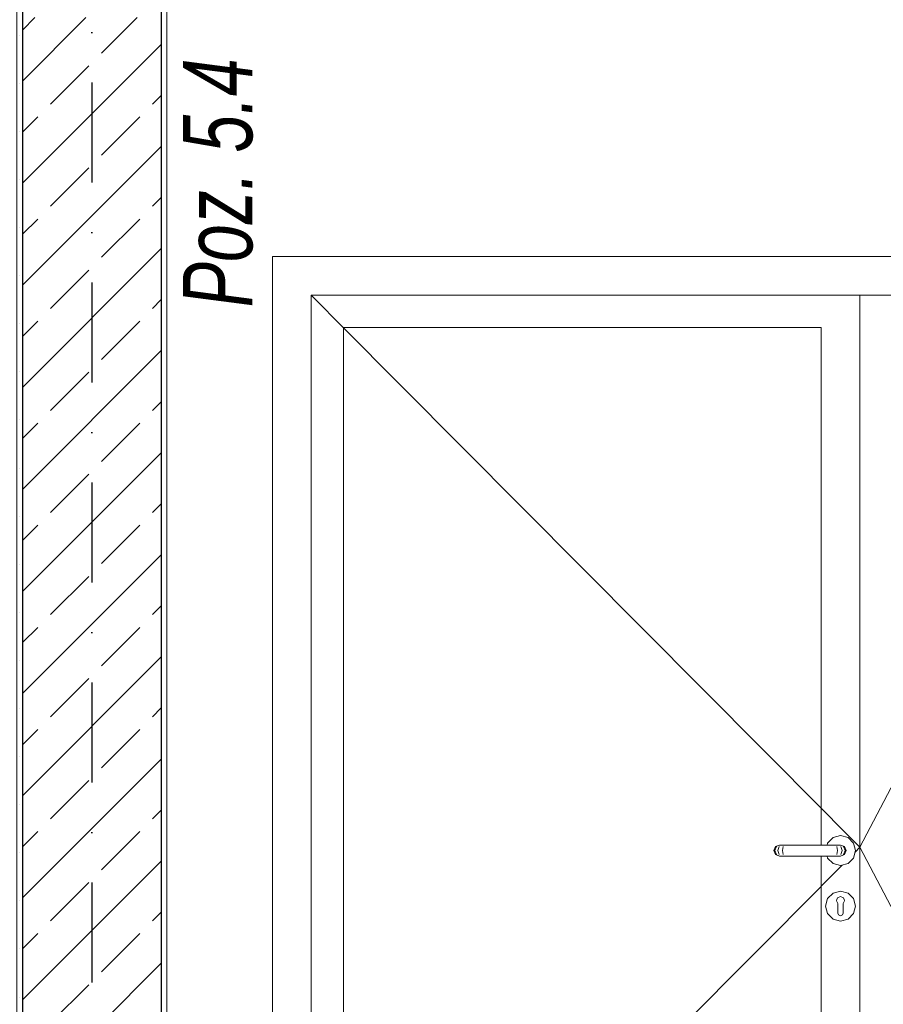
# Model space of a CAD drawing. Header units: millimetres. Extents: x 58537 to 97688, y -8921 to 14216.
# Tile 36 of 145: x 71875 to 73430, y 723 to 2496. Entities that reach past the tile are written whole.
import ezdxf
from ezdxf.enums import TextEntityAlignment as Align

# ---------------------------------------------------------------- set-up
doc = ezdxf.new("R2010")
doc.units = ezdxf.units.MM
doc.header["$MEASUREMENT"] = 0
doc.linetypes.add('Kropki i Kreski', pattern=[360, 180, -90, 0, -90])
doc.linetypes.add('Wipeout_Contour', pattern=[1000, 0, -1000])
for name, color, linetype, lineweight, true_color in [('Nowe_A-Konstrukcja Opis_Nr_pióra__58', 7, 'Continuous', 13, 0xdf0000), ('Nowe_A-Osi_Nr_pióra__25', 7, 'Continuous', 25, 0x40a5ff), ('Nowe_A-Wymiary-Zewnętrzne_Nr_pióra__45', 7, 'Continuous', 15, 0x40a5ff), ('Nowe_A-Wymiary-Zewnętrzne_Nr_pióra__85', 7, 'Continuous', 13, 0x80c2ff)]:
    doc.layers.add(name, color=color, linetype=linetype, lineweight=lineweight, true_color=true_color)
for name, color, linetype in [('Nowe_A-Osi', 7, 'Continuous'), ('Nowe_A-Wymiary-Zewnętrzne', 7, 'Continuous'), ('Nowe_A-Ściany-Wewnętrzne', 7, 'Continuous'), ('Nowe_Drzwi Archicad', 7, 'Continuous')]:
    doc.layers.add(name, color=color, linetype=linetype)
for name, color, linetype, lineweight in [('Nowe_A-Osi_Nr_pióra__6', 5, 'Continuous', 13), ('Nowe_A-Wymiary-Zewnętrzne_Nr_pióra__46', 5, 'Continuous', 15), ('Nowe_A-Ściany-Wewnętrzne_Nr_pióra__27', 7, 'Continuous', 25), ('Nowe_A-Ściany-Wewnętrzne_Nr_pióra__47', 7, 'Continuous', 15), ('Nowe_Drzwi Archicad_Nr_pióra__3', 7, 'Continuous', 13), ('Nowe_Drzwi Archicad_Nr_pióra__87', 7, 'Continuous', 13)]:
    doc.layers.add(name, color=color, linetype=linetype, lineweight=lineweight)
doc.styles.add('STYL_AUTOMATYCZNY_1', font='arial.ttf')
doc.styles.add('STYL_AUTOMATYCZNY_2', font='arial.ttf')
doc.styles.add('STYL_AUTOMATYCZNY_4', font='arial.ttf', dxfattribs={"width": 0.7})
doc.dimstyles.new('STYL_AUTOMATYCZNY__1', dxfattribs={"dimtxt": 125, "dimasz": 47.5, "dimexe": 0.18, "dimexo": 20, "dimgap": 0, "dimtad": 1, "dimdec": 1, "dimlfac": 0.1, "dimzin": 0, "dimdsep": 46, "dimtxsty": 'STYL_AUTOMATYCZNY_2', "dimblk": 'ARROWHEAD_11', "dimblk1": 'ARROWHEAD_11', "dimblk2": 'ARROWHEAD_11', "dimcen": 0.09, "dimclrd": 256, "dimclre": 256, "dimclrt": 5, "dimadec": 1, "dimazin": 0, "dimtfac": 1, "dimtdec": 4, "dimtmove": 0, "dimatfit": 3, "dimfxl": 0, "dimtolj": 1, "dimtzin": 0, "dimarcsym": 0})
pattern_1 = [(0, (0, 0), (0, 86.60254), [0, -50]), (0, (25, 43.3), (0, 86.60254), [0, -50])]

# ---------------------------------------------------------------- blocks, each defined once
blk = doc.blocks.new('ElemPrzekroju_40')
at = {"color": 254, "linetype": 'Wipeout_Contour', "lineweight": 0, "ltscale": 587267.697328}
blk.add_wipeout([(75120.1, 2540), (72140.1, 2540), (72140.1, 100), (72330.1, 100), (72330.1, 2070), (73970.1, 2070), (73970.1, 100), (75120.1, 100)], dxfattribs=at).dxf.layer = 'Nowe_A-Ściany-Wewnętrzne'
blk = doc.blocks.new('ElemPrzekroju_41')
at = {"color": 254, "linetype": 'Wipeout_Contour', "lineweight": 0, "ltscale": 434216.544728}
blk.add_wipeout([(72400.1, 2000), (72330.1, 2000), (72330.1, 100), (72350.2, 100), (72350.2, 0), (72400.1, 0)], dxfattribs=at).dxf.layer = 'Nowe_Drzwi Archicad'
at = {"color": 254, "linetype": 'Wipeout_Contour', "lineweight": 0, "ltscale": 1320480.947125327}
blk.add_wipeout([(73353.1, 990), (73328.8, 990), (73329.7, 986.5), (73339.6, 976.6), (73353.1, 973), (73366.6, 976.6), (73376.5, 986.5), (73380.1, 1000), (73376.5, 1013.5), (73366.6, 1023.4), (73353.1, 1027), (73339.6, 1023.4), (73329.7, 1013.5), (73328.8, 1010), (73353.1, 1010), (73360.1, 1007.1), (73363.1, 1000), (73360.1, 992.9)], dxfattribs=at).dxf.layer = 'Nowe_Drzwi Archicad'
at = {"color": 254, "linetype": 'Wipeout_Contour', "lineweight": 0, "ltscale": 440090.122347}
blk.add_wipeout([(73345.6, 909.7), (73346.4, 911.6), (73339.6, 923.3), (73329.8, 913.4), (73348.1, 902.9), (73348.1, 904.4)], dxfattribs=at).dxf.layer = 'Nowe_Drzwi Archicad'
at = {"layer": 'Nowe_Drzwi Archicad_Nr_pióra__3', "color": 7, "linetype": 'Continuous', "lineweight": 13}
for p, q in [((73339.6, 1023.4), (73353.1, 1027)), ((73353.1, 1027), (73366.6, 1023.4)), ((73353.1, 973), (73339.6, 976.6)), ((73366.6, 976.6), (73353.1, 973))]:
    blk.add_line(p, q, dxfattribs=at)
at = {"color": 254, "linetype": 'Wipeout_Contour', "lineweight": 0, "ltscale": 439068.334958}
blk.add_wipeout([(72330.1, 2000), (72400.1, 2000), (73900.1, 2000), (73970.1, 2000), (73970.1, 2070), (72330.1, 2070)], dxfattribs=at).dxf.layer = 'Nowe_Drzwi Archicad'
at = {"color": 254, "linetype": 'Wipeout_Contour', "lineweight": 0, "ltscale": 289768.417082}
blk.add_wipeout([(72458.1, 1942), (72400.1, 1942), (72400.1, 70), (72458.1, 70)], dxfattribs=at).dxf.layer = 'Nowe_Drzwi Archicad'
at = {"color": 254, "linetype": 'Wipeout_Contour', "lineweight": 0, "ltscale": 293470.264537}
blk.add_wipeout([(73363.1, 1000), (73361.4, 1000), (73358.6, 992.9), (73360.1, 992.9)], dxfattribs=at).dxf.layer = 'Nowe_Drzwi Archicad'
at = {"color": 254, "linetype": 'Wipeout_Contour', "lineweight": 0, "ltscale": 293374.209485}
blk.add_wipeout([(73348.1, 900), (73348.1, 902.9), (73329.8, 913.4), (73326.2, 900)], dxfattribs=at).dxf.layer = 'Nowe_Drzwi Archicad'
at = {"layer": 'Nowe_Drzwi Archicad_Nr_pióra__87', "color": 7, "linetype": 'Continuous', "lineweight": 13}
for p, q in [((72330.1, 100), (72330.1, 2070)), ((72330.1, 2070), (73970.1, 2070))]:
    blk.add_line(p, q, dxfattribs=at)
at = {"color": 254, "linetype": 'Wipeout_Contour', "lineweight": 0, "ltscale": 437510.750795}
blk.add_wipeout([(72400.1, 2000), (72400.1, 1942), (72458.1, 1942), (73318.1, 1942), (73388.1, 1942), (73388.1, 2000)], dxfattribs=at).dxf.layer = 'Nowe_Drzwi Archicad'
at = {"color": 254, "linetype": 'Wipeout_Contour', "lineweight": 0, "ltscale": 293451.518092}
blk.add_wipeout([(73353.1, 1010), (73351.9, 1010), (73358.6, 1007.1), (73360.1, 1007.1)], dxfattribs=at).dxf.layer = 'Nowe_Drzwi Archicad'
at = {"color": 254, "linetype": 'Wipeout_Contour', "lineweight": 0, "ltscale": 293450.587309}
blk.add_wipeout([(73360.1, 992.9), (73358.6, 992.9), (73351.9, 990), (73353.1, 990)], dxfattribs=at).dxf.layer = 'Nowe_Drzwi Archicad'
at = {"color": 254, "linetype": 'Wipeout_Contour', "lineweight": 0, "ltscale": 293361.659997}
blk.add_wipeout([(73329.7, 913.5), (73329.8, 913.4), (73339.6, 923.3), (73339.6, 923.4)], dxfattribs=at).dxf.layer = 'Nowe_Drzwi Archicad'
at = {"color": 254, "linetype": 'Wipeout_Contour', "lineweight": 0, "ltscale": 440122.311534}
blk.add_wipeout([(73339.6, 876.7), (73353.1, 873.1), (73353.1, 882.5), (73349.5, 884), (73348.1, 887.5), (73348.1, 891.3)], dxfattribs=at).dxf.layer = 'Nowe_Drzwi Archicad'
at = {"layer": 'Nowe_Drzwi Archicad_Nr_pióra__3', "color": 7, "linetype": 'Continuous', "lineweight": 13}
blk.add_line((72400.1, 2000), (72400.1, 0), dxfattribs=at)
at = {"color": 254, "linetype": 'Wipeout_Contour', "lineweight": 0, "ltscale": 293470.650059}
blk.add_wipeout([(73360.1, 1007.1), (73358.6, 1007.1), (73361.4, 1000), (73363.1, 1000)], dxfattribs=at).dxf.layer = 'Nowe_Drzwi Archicad'
at = {"color": 254, "linetype": 'Wipeout_Contour', "lineweight": 0, "ltscale": 366767.992634}
blk.add_wipeout([(73347.7, 915.1), (73353.1, 917.4), (73353.1, 926.9), (73339.6, 923.3), (73346.4, 911.6)], dxfattribs=at).dxf.layer = 'Nowe_Drzwi Archicad'
at = {"color": 254, "linetype": 'Wipeout_Contour', "lineweight": 0, "ltscale": 293386.50816}
blk.add_wipeout([(73348.1, 891.3), (73348.1, 897.1), (73329.8, 886.5), (73339.6, 876.7)], dxfattribs=at).dxf.layer = 'Nowe_Drzwi Archicad'
at = {"color": 254, "linetype": 'Wipeout_Contour', "lineweight": 0, "ltscale": 293456.763024}
blk.add_wipeout([(73355.9, 1000), (73353.8, 992.9), (73358.6, 992.9), (73361.4, 1000)], dxfattribs=at).dxf.layer = 'Nowe_Drzwi Archicad'
at = {"color": 254, "linetype": 'Wipeout_Contour', "lineweight": 0, "ltscale": 293408.673188}
blk.add_wipeout([(73339.6, 923.4), (73339.6, 923.3), (73353.1, 926.9), (73353.1, 927)], dxfattribs=at).dxf.layer = 'Nowe_Drzwi Archicad'
at = {"color": 254, "linetype": 'Wipeout_Contour', "lineweight": 0, "ltscale": 293373.827795}
blk.add_wipeout([(73348.1, 897.1), (73348.1, 900), (73326.2, 900), (73329.8, 886.5)], dxfattribs=at).dxf.layer = 'Nowe_Drzwi Archicad'
at = {"color": 254, "linetype": 'Wipeout_Contour', "lineweight": 0, "ltscale": 293440.8669}
blk.add_wipeout([(73351.9, 1010), (73348.7, 1010), (73353.8, 1007.1), (73358.6, 1007.1)], dxfattribs=at).dxf.layer = 'Nowe_Drzwi Archicad'
at = {"color": 254, "linetype": 'Wipeout_Contour', "lineweight": 0, "ltscale": 293439.936084}
blk.add_wipeout([(73353.8, 992.9), (73348.7, 990), (73351.9, 990), (73358.6, 992.9)], dxfattribs=at).dxf.layer = 'Nowe_Drzwi Archicad'
at = {"color": 254, "linetype": 'Wipeout_Contour', "lineweight": 0, "ltscale": 366820.280814}
blk.add_wipeout([(73358.4, 915.1), (73359.8, 911.6), (73366.5, 923.3), (73353.1, 926.9), (73353.1, 917.4)], dxfattribs=at).dxf.layer = 'Nowe_Drzwi Archicad'
at = {"color": 254, "linetype": 'Wipeout_Contour', "lineweight": 0, "ltscale": 293334.131885}
blk.add_wipeout([(73326.1, 900), (73326.2, 900), (73329.8, 913.4), (73329.7, 913.5)], dxfattribs=at).dxf.layer = 'Nowe_Drzwi Archicad'
at = {"color": 254, "linetype": 'Wipeout_Contour', "lineweight": 0, "ltscale": 440178.265834}
blk.add_wipeout([(73353.1, 873.1), (73366.5, 876.7), (73358.1, 891.3), (73358.1, 887.5), (73356.6, 884), (73353.1, 882.5)], dxfattribs=at).dxf.layer = 'Nowe_Drzwi Archicad'
at = {"layer": 'Nowe_Drzwi Archicad_Nr_pióra__3', "color": 7, "linetype": 'Continuous', "lineweight": 13}
blk.add_line((73376.5, 986.5), (73366.6, 976.6), dxfattribs=at)
at = {"color": 254, "linetype": 'Wipeout_Contour', "lineweight": 0, "ltscale": 293457.148562}
blk.add_wipeout([(73353.8, 1007.1), (73355.9, 1000), (73361.4, 1000), (73358.6, 1007.1)], dxfattribs=at).dxf.layer = 'Nowe_Drzwi Archicad'
at = {"color": 254, "linetype": 'Wipeout_Contour', "lineweight": 0, "ltscale": 293462.576325}
blk.add_wipeout([(73353.1, 927), (73353.1, 926.9), (73366.5, 923.3), (73366.6, 923.4)], dxfattribs=at).dxf.layer = 'Nowe_Drzwi Archicad'
at = {"color": 254, "linetype": 'Wipeout_Contour', "lineweight": 0, "ltscale": 293406.205165}
blk.add_wipeout([(73353.1, 873), (73353.1, 873.1), (73339.6, 876.7), (73339.6, 876.6)], dxfattribs=at).dxf.layer = 'Nowe_Drzwi Archicad'
at = {"layer": 'Nowe_Drzwi Archicad_Nr_pióra__3', "color": 7, "linetype": 'Continuous', "lineweight": 13}
blk.add_line((73366.6, 1023.4), (73376.5, 1013.5), dxfattribs=at)
at = {"color": 254, "linetype": 'Wipeout_Contour', "lineweight": 0, "ltscale": 293431.128222}
blk.add_wipeout([(73355.9, 1000), (73347.7, 1000), (73346.6, 992.9), (73353.8, 992.9)], dxfattribs=at).dxf.layer = 'Nowe_Drzwi Archicad'
at = {"color": 254, "linetype": 'Wipeout_Contour', "lineweight": 0, "ltscale": 440214.599514}
blk.add_wipeout([(73360.5, 909.7), (73358.1, 904.4), (73358.1, 902.9), (73376.4, 913.4), (73366.5, 923.3), (73359.8, 911.6)], dxfattribs=at).dxf.layer = 'Nowe_Drzwi Archicad'
at = {"color": 254, "linetype": 'Wipeout_Contour', "lineweight": 0, "ltscale": 293359.853037}
blk.add_wipeout([(73339.6, 876.6), (73339.6, 876.7), (73329.8, 886.5), (73329.7, 886.5)], dxfattribs=at).dxf.layer = 'Nowe_Drzwi Archicad'
at = {"color": 254, "linetype": 'Wipeout_Contour', "lineweight": 0, "ltscale": 293420.808173}
blk.add_wipeout([(73343.8, 1010), (73346.6, 1007.1), (73353.8, 1007.1), (73348.7, 1010)], dxfattribs=at).dxf.layer = 'Nowe_Drzwi Archicad'
at = {"color": 254, "linetype": 'Wipeout_Contour', "lineweight": 0, "ltscale": 293419.877296}
blk.add_wipeout([(73343.8, 990), (73348.7, 990), (73353.8, 992.9), (73346.6, 992.9)], dxfattribs=at).dxf.layer = 'Nowe_Drzwi Archicad'
at = {"color": 254, "linetype": 'Wipeout_Contour', "lineweight": 0, "ltscale": 293508.913397}
blk.add_wipeout([(73366.6, 923.4), (73366.5, 923.3), (73376.4, 913.4), (73376.5, 913.5)], dxfattribs=at).dxf.layer = 'Nowe_Drzwi Archicad'
at = {"color": 254, "linetype": 'Wipeout_Contour', "lineweight": 0, "ltscale": 293333.470493}
blk.add_wipeout([(73329.7, 886.5), (73329.8, 886.5), (73326.2, 900), (73326.1, 900)], dxfattribs=at).dxf.layer = 'Nowe_Drzwi Archicad'
at = {"color": 254, "linetype": 'Wipeout_Contour', "lineweight": 0, "ltscale": 293481.069742}
blk.add_wipeout([(73358.1, 897.1), (73358.1, 891.3), (73366.5, 876.7), (73376.4, 886.5)], dxfattribs=at).dxf.layer = 'Nowe_Drzwi Archicad'
at = {"color": 254, "linetype": 'Wipeout_Contour', "lineweight": 0, "ltscale": 293431.513792}
blk.add_wipeout([(73353.8, 1007.1), (73346.6, 1007.1), (73347.7, 1000), (73355.9, 1000)], dxfattribs=at).dxf.layer = 'Nowe_Drzwi Archicad'
at = {"color": 254, "linetype": 'Wipeout_Contour', "lineweight": 0, "ltscale": 293494.921584}
blk.add_wipeout([(73358.1, 902.9), (73358.1, 900), (73380, 900), (73376.4, 913.4)], dxfattribs=at).dxf.layer = 'Nowe_Drzwi Archicad'
at = {"color": 254, "linetype": 'Wipeout_Contour', "lineweight": 0, "ltscale": 293460.108723}
blk.add_wipeout([(73366.6, 876.6), (73366.5, 876.7), (73353.1, 873.1), (73353.1, 873)], dxfattribs=at).dxf.layer = 'Nowe_Drzwi Archicad'
at = {"layer": 'Nowe_Drzwi Archicad_Nr_pióra__3', "color": 7, "linetype": 'Continuous', "lineweight": 13}
for p, q in [((73358.6, 1007.1), (73361.4, 1000)), ((73361.4, 1000), (73358.6, 992.9)), ((73360.1, 1007.1), (73363.1, 1000)), ((73363.1, 1000), (73360.1, 992.9))]:
    blk.add_line(p, q, dxfattribs=at)
at = {"color": 254, "linetype": 'Wipeout_Contour', "lineweight": 0, "ltscale": 293399.283275}
blk.add_wipeout([(73347.7, 1000), (73339.1, 1000), (73338.8, 992.9), (73346.6, 992.9)], dxfattribs=at).dxf.layer = 'Nowe_Drzwi Archicad'
at = {"color": 254, "linetype": 'Wipeout_Contour', "lineweight": 0, "ltscale": 293494.540106}
blk.add_wipeout([(73358.1, 900), (73358.1, 897.1), (73376.4, 886.5), (73380, 900)], dxfattribs=at).dxf.layer = 'Nowe_Drzwi Archicad'
at = {"color": 254, "linetype": 'Wipeout_Contour', "lineweight": 0, "ltscale": 293395.203814}
blk.add_wipeout([(73338.1, 1010), (73338.8, 1007.1), (73346.6, 1007.1), (73343.8, 1010)], dxfattribs=at).dxf.layer = 'Nowe_Drzwi Archicad'
at = {"color": 254, "linetype": 'Wipeout_Contour', "lineweight": 0, "ltscale": 293394.272858}
blk.add_wipeout([(73338.8, 992.9), (73338.1, 990), (73343.8, 990), (73346.6, 992.9)], dxfattribs=at).dxf.layer = 'Nowe_Drzwi Archicad'
at = {"color": 254, "linetype": 'Wipeout_Contour', "lineweight": 0, "ltscale": 293535.281306}
blk.add_wipeout([(73376.5, 913.5), (73376.4, 913.4), (73380, 900), (73380.1, 900)], dxfattribs=at).dxf.layer = 'Nowe_Drzwi Archicad'
at = {"color": 254, "linetype": 'Wipeout_Contour', "lineweight": 0, "ltscale": 293507.107279}
blk.add_wipeout([(73376.5, 886.5), (73376.4, 886.5), (73366.5, 876.7), (73366.6, 876.6)], dxfattribs=at).dxf.layer = 'Nowe_Drzwi Archicad'
at = {"layer": 'Nowe_Drzwi Archicad_Nr_pióra__3', "color": 7, "linetype": 'Continuous', "lineweight": 13}
for p, q in [((73351.9, 990), (73348.7, 990)), ((73353.1, 990), (73351.9, 990))]:
    blk.add_line(p, q, dxfattribs=at)
at = {"color": 254, "linetype": 'Wipeout_Contour', "lineweight": 0, "ltscale": 293399.668885}
blk.add_wipeout([(73346.6, 1007.1), (73338.8, 1007.1), (73339.1, 1000), (73347.7, 1000)], dxfattribs=at).dxf.layer = 'Nowe_Drzwi Archicad'
at = {"color": 254, "linetype": 'Wipeout_Contour', "lineweight": 0, "ltscale": 1027029.632822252}
blk.add_wipeout([(73347.7, 915.1), (73345.6, 909.7), (73348.1, 904.4), (73348.1, 887.5), (73349.5, 884), (73353.1, 882.5), (73356.6, 884), (73358.1, 887.5), (73358.1, 897.1), (73358.1, 900), (73358.1, 904.4), (73360.5, 909.7), (73358.4, 915.1), (73353.1, 917.4)], dxfattribs=at).dxf.layer = 'Nowe_Drzwi Archicad'
at = {"color": 254, "linetype": 'Wipeout_Contour', "lineweight": 0, "ltscale": 293534.620335}
blk.add_wipeout([(73380.1, 900), (73380, 900), (73376.4, 886.5), (73376.5, 886.5)], dxfattribs=at).dxf.layer = 'Nowe_Drzwi Archicad'
at = {"layer": 'Nowe_Drzwi Archicad_Nr_pióra__3', "color": 7, "linetype": 'Continuous', "lineweight": 13}
for p, q in [((73351.9, 1010), (73348.7, 1010)), ((73353.1, 1010), (73351.9, 1010)), ((73353.1, 1010), (73360.1, 1007.1)), ((73353.8, 1007.1), (73355.9, 1000)), ((73355.9, 1000), (73353.8, 992.9)), ((73360.1, 992.9), (73353.1, 990)), ((73329.7, 913.5), (73339.6, 923.4)), ((73339.6, 923.4), (73353.1, 927)), ((73353.1, 927), (73366.6, 923.4)), ((73366.6, 923.4), (73376.5, 913.5)), ((73346.4, 911.6), (73345.6, 909.7)), ((73345.6, 909.7), (73348.1, 904.4)), ((73346.4, 911.6), (73347.7, 915.1)), ((73353.1, 917.4), (73347.7, 915.1)), ((73348.1, 904.4), (73348.1, 902.9)), ((73358.4, 915.1), (73353.1, 917.4)), ((73358.1, 904.4), (73360.5, 909.7)), ((73358.1, 902.9), (73358.1, 904.4)), ((73359.8, 911.6), (73358.4, 915.1)), ((73359.8, 911.6), (73360.5, 909.7)), ((73348.1, 902.9), (73348.1, 900)), ((73348.1, 900), (73348.1, 897.1)), ((73348.1, 897.1), (73348.1, 891.3)), ((73348.1, 891.3), (73348.1, 887.5)), ((73348.1, 887.5), (73349.5, 884)), ((73356.6, 884), (73358.1, 887.5)), ((73358.1, 902.9), (73358.1, 900)), ((73358.1, 900), (73358.1, 897.1)), ((73358.1, 897.1), (73358.1, 891.3)), ((73358.1, 891.3), (73358.1, 887.5)), ((73339.6, 876.6), (73329.7, 886.5)), ((73353.1, 873), (73339.6, 876.6)), ((73349.5, 884), (73353.1, 882.5)), ((73353.1, 882.5), (73356.6, 884)), ((73366.6, 876.6), (73353.1, 873)), ((73376.5, 886.5), (73366.6, 876.6))]:
    blk.add_line(p, q, dxfattribs=at)
at = {"color": 254, "linetype": 'Wipeout_Contour', "lineweight": 0, "ltscale": 293743.711635}
blk.add_wipeout([(73388.1, 70), (73458.1, 70), (73458.1, 1942), (73388.1, 1942)], dxfattribs=at).dxf.layer = 'Nowe_Drzwi Archicad'
at = {"color": 254, "linetype": 'Wipeout_Contour', "lineweight": 0, "ltscale": 293219.381724}
blk.add_wipeout([(73339.1, 1000), (73257.1, 1000), (73257.4, 992.9), (73338.8, 992.9)], dxfattribs=at).dxf.layer = 'Nowe_Drzwi Archicad'
at = {"layer": 'Nowe_Drzwi Archicad_Nr_pióra__3', "color": 7, "linetype": 'Continuous', "lineweight": 13}
for p, q in [((73376.5, 1013.5), (73380.1, 1000)), ((73380.1, 1000), (73376.5, 986.5)), ((73379.3, 997.2), (73388.1, 1006)), ((73900.1, 23), (73388.1, 1006)), ((73376.5, 913.5), (73380.1, 900)), ((73380.1, 900), (73376.5, 886.5))]:
    blk.add_line(p, q, dxfattribs=at)
at = {"color": 254, "linetype": 'Wipeout_Contour', "lineweight": 0, "ltscale": 442033.090428}
blk.add_wipeout([(73900.1, 2000), (73388.1, 2000), (73388.1, 1942), (73458.1, 1942), (73842.1, 1942), (73900.1, 1942)], dxfattribs=at).dxf.layer = 'Nowe_Drzwi Archicad'
at = {"color": 254, "linetype": 'Wipeout_Contour', "lineweight": 0, "ltscale": 293220.041766}
blk.add_wipeout([(73338.1, 1010), (73258.1, 1010), (73257.4, 1007.1), (73338.8, 1007.1)], dxfattribs=at).dxf.layer = 'Nowe_Drzwi Archicad'
at = {"color": 254, "linetype": 'Wipeout_Contour', "lineweight": 0, "ltscale": 293219.110256}
blk.add_wipeout([(73338.8, 992.9), (73257.4, 992.9), (73258.1, 990), (73338.1, 990)], dxfattribs=at).dxf.layer = 'Nowe_Drzwi Archicad'
at = {"layer": 'Nowe_Drzwi Archicad_Nr_pióra__3', "color": 7, "linetype": 'Continuous', "lineweight": 13}
for p, q in [((73900.1, 2000), (72400.1, 2000)), ((73388.1, 2000), (73388.1, 0)), ((73900.1, 1989), (73388.1, 1006)), ((73329.7, 986.5), (73328.8, 990)), ((73339.6, 976.6), (73329.7, 986.5)), ((73343.8, 990), (73338.1, 990)), ((73348.7, 990), (73343.8, 990))]:
    blk.add_line(p, q, dxfattribs=at)
at = {"color": 254, "linetype": 'Wipeout_Contour', "lineweight": 0, "ltscale": 293219.767568}
blk.add_wipeout([(73338.8, 1007.1), (73257.4, 1007.1), (73257.1, 1000), (73339.1, 1000)], dxfattribs=at).dxf.layer = 'Nowe_Drzwi Archicad'
at = {"layer": 'Nowe_Drzwi Archicad_Nr_pióra__3', "color": 7, "linetype": 'Continuous', "lineweight": 13}
for p, q in [((73328.8, 1010), (73329.7, 1013.5)), ((73329.7, 1013.5), (73339.6, 1023.4)), ((73343.8, 1010), (73338.1, 1010)), ((73348.7, 1010), (73343.8, 1010)), ((73346.6, 1007.1), (73347.7, 1000)), ((73347.7, 1000), (73346.6, 992.9))]:
    blk.add_line(p, q, dxfattribs=at)
at = {"color": 254, "linetype": 'Wipeout_Contour', "lineweight": 0, "ltscale": 293039.480204}
blk.add_wipeout([(73257.1, 1000), (73248.4, 1000), (73249.6, 992.9), (73257.4, 992.9)], dxfattribs=at).dxf.layer = 'Nowe_Drzwi Archicad'
at = {"color": 254, "linetype": 'Wipeout_Contour', "lineweight": 0, "ltscale": 293044.87975}
blk.add_wipeout([(73252.3, 1010), (73249.6, 1007.1), (73257.4, 1007.1), (73258.1, 1010)], dxfattribs=at).dxf.layer = 'Nowe_Drzwi Archicad'
at = {"color": 254, "linetype": 'Wipeout_Contour', "lineweight": 0, "ltscale": 293043.947684}
blk.add_wipeout([(73249.6, 992.9), (73252.3, 990), (73258.1, 990), (73257.4, 992.9)], dxfattribs=at).dxf.layer = 'Nowe_Drzwi Archicad'
at = {"color": 254, "linetype": 'Wipeout_Contour', "lineweight": 0, "ltscale": 293039.866283}
blk.add_wipeout([(73257.4, 1007.1), (73249.6, 1007.1), (73248.4, 1000), (73257.1, 1000)], dxfattribs=at).dxf.layer = 'Nowe_Drzwi Archicad'
at = {"color": 254, "linetype": 'Wipeout_Contour', "lineweight": 0, "ltscale": 293007.635261}
blk.add_wipeout([(73240.3, 1000), (73242.4, 992.9), (73249.6, 992.9), (73248.4, 1000)], dxfattribs=at).dxf.layer = 'Nowe_Drzwi Archicad'
at = {"color": 254, "linetype": 'Wipeout_Contour', "lineweight": 0, "ltscale": 293019.275404}
blk.add_wipeout([(73242.4, 1007.1), (73249.6, 1007.1), (73252.3, 1010), (73247.5, 1010)], dxfattribs=at).dxf.layer = 'Nowe_Drzwi Archicad'
at = {"color": 254, "linetype": 'Wipeout_Contour', "lineweight": 0, "ltscale": 293018.343258}
blk.add_wipeout([(73242.4, 992.9), (73247.5, 990), (73252.3, 990), (73249.6, 992.9)], dxfattribs=at).dxf.layer = 'Nowe_Drzwi Archicad'
at = {"color": 254, "linetype": 'Wipeout_Contour', "lineweight": 0, "ltscale": 293008.02138}
blk.add_wipeout([(73240.3, 1000), (73248.4, 1000), (73249.6, 1007.1), (73242.4, 1007.1)], dxfattribs=at).dxf.layer = 'Nowe_Drzwi Archicad'
at = {"color": 254, "linetype": 'Wipeout_Contour', "lineweight": 0, "ltscale": 292982.000472}
blk.add_wipeout([(73240.3, 1000), (73234.8, 1000), (73237.6, 992.9), (73242.4, 992.9)], dxfattribs=at).dxf.layer = 'Nowe_Drzwi Archicad'
at = {"color": 254, "linetype": 'Wipeout_Contour', "lineweight": 0, "ltscale": 292999.216682}
blk.add_wipeout([(73237.6, 1007.1), (73242.4, 1007.1), (73247.5, 1010), (73244.2, 1010)], dxfattribs=at).dxf.layer = 'Nowe_Drzwi Archicad'
at = {"color": 254, "linetype": 'Wipeout_Contour', "lineweight": 0, "ltscale": 292998.284488}
blk.add_wipeout([(73237.6, 992.9), (73244.2, 990), (73247.5, 990), (73242.4, 992.9)], dxfattribs=at).dxf.layer = 'Nowe_Drzwi Archicad'
at = {"color": 254, "linetype": 'Wipeout_Contour', "lineweight": 0, "ltscale": 292982.386623}
blk.add_wipeout([(73234.8, 1000), (73240.3, 1000), (73242.4, 1007.1), (73237.6, 1007.1)], dxfattribs=at).dxf.layer = 'Nowe_Drzwi Archicad'
at = {"color": 254, "linetype": 'Wipeout_Contour', "lineweight": 0, "ltscale": 292968.498965}
blk.add_wipeout([(73234.8, 1000), (73233.1, 1000), (73236, 992.9), (73237.6, 992.9)], dxfattribs=at).dxf.layer = 'Nowe_Drzwi Archicad'
at = {"color": 254, "linetype": 'Wipeout_Contour', "lineweight": 0, "ltscale": 292988.565489}
blk.add_wipeout([(73244.2, 1010), (73243.1, 1010), (73236, 1007.1), (73237.6, 1007.1)], dxfattribs=at).dxf.layer = 'Nowe_Drzwi Archicad'
at = {"color": 254, "linetype": 'Wipeout_Contour', "lineweight": 0, "ltscale": 292987.63325}
blk.add_wipeout([(73237.6, 992.9), (73236, 992.9), (73243.1, 990), (73244.2, 990)], dxfattribs=at).dxf.layer = 'Nowe_Drzwi Archicad'
at = {"color": 254, "linetype": 'Wipeout_Contour', "lineweight": 0, "ltscale": 292968.885133}
blk.add_wipeout([(73237.6, 1007.1), (73236, 1007.1), (73233.1, 1000), (73234.8, 1000)], dxfattribs=at).dxf.layer = 'Nowe_Drzwi Archicad'
at = {"color": 254, "linetype": 'Wipeout_Contour', "lineweight": 0, "ltscale": 804476.201047}
blk.add_wipeout([(72458.1, 1942), (72458.1, 70), (73318.1, 70), (73318.1, 990), (73243.1, 990), (73236, 992.9), (73233.1, 1000), (73236, 1007.1), (73243.1, 1010), (73318.1, 1010), (73318.1, 1942)], dxfattribs=at).dxf.layer = 'Nowe_Drzwi Archicad'
at = {"layer": 'Nowe_Drzwi Archicad_Nr_pióra__3', "color": 7, "linetype": 'Continuous', "lineweight": 13}
for p, q in [((72400.1, 1999.9), (73388.1, 1006)), ((72458.1, 70), (72458.1, 1942)), ((72458.1, 1942), (73318.1, 1942)), ((73318.1, 1942), (73318.1, 1010)), ((73236, 1007.1), (73233.1, 1000)), ((73233.1, 1000), (73236, 992.9)), ((73237.6, 1007.1), (73234.8, 1000)), ((73234.8, 1000), (73237.6, 992.9)), ((73243.1, 1010), (73236, 1007.1)), ((73242.4, 1007.1), (73240.3, 1000)), ((73240.3, 1000), (73242.4, 992.9)), ((73244.2, 1010), (73243.1, 1010)), ((73247.5, 1010), (73244.2, 1010)), ((73252.3, 1010), (73247.5, 1010)), ((73249.6, 1007.1), (73248.4, 1000)), ((73248.4, 1000), (73249.6, 992.9)), ((73258.1, 1010), (73252.3, 1010)), ((73338.1, 1010), (73258.1, 1010)), ((73236, 992.9), (73243.1, 990)), ((73244.2, 990), (73243.1, 990)), ((73247.5, 990), (73244.2, 990)), ((73252.3, 990), (73247.5, 990)), ((73258.1, 990), (73252.3, 990)), ((73338.1, 990), (73258.1, 990)), ((73318.1, 990), (73318.1, 70)), ((72400.1, 12.1), (73356.1, 973.8)), ((73326.1, 900), (73329.7, 913.5)), ((73329.7, 886.5), (73326.1, 900))]:
    blk.add_line(p, q, dxfattribs=at)
blk = doc.blocks.new('ElemPrzekroju_454')
at = {"layer": 'Nowe_A-Ściany-Wewnętrzne', "linetype": 'Continuous', "lineweight": 0, "true_color": 0x000000}
h = blk.add_hatch(dxfattribs=at)
h.set_pattern_fill('Tynk', color=18, style=0, pattern_type=2)
h.set_pattern_definition(pattern_1)
h.paths.add_polyline_path([(71880.1, 2550), (71870.1, 2550), (71870.1, -20), (71880.1, -20), (71880.1, 2500)])
h = blk.add_hatch(dxfattribs=at)
h.set_pattern_fill('Tynk', color=18, style=0, pattern_type=2)
h.set_pattern_definition(pattern_1)
h.paths.add_polyline_path([(72140.1, 2540), (72130.1, 2540), (72130.1, 2500), (72130.1, 0), (72140.1, 0)])
h = blk.add_hatch(dxfattribs=at)
h.set_pattern_fill('Beton_zbrojony', color=18, style=0, pattern_type=2)
h.set_pattern_definition([(45, (0, 0), (-91.92388, 91.92388), []), (45, (-45.96, 45.96), (-91.92388, 91.92388), [97.5, -32.5])])
h.paths.add_polyline_path([(71880.1, -20), (71880.1, -70), (71880.1, -210), (72130.1, -210), (72130.1, 0), (72130.1, 2500), (71880.1, 2500)])
h = blk.add_hatch(dxfattribs=at)
h.set_pattern_fill('Tynk', color=18, style=0, pattern_type=2)
h.set_pattern_definition(pattern_1)
h.paths.add_polyline_path([(71880.1, -70), (71870.1, -70), (71870.1, -210), (71880.1, -210)])
at = {"layer": 'Nowe_A-Ściany-Wewnętrzne_Nr_pióra__27', "color": 7, "linetype": 'Continuous', "lineweight": 25, "flags": 128}
for points in [[(71880.1, 2550), (71880.1, 2500), (71880.1, -20), (71880.1, -70), (71880.1, -210)], [(72130.1, 2540), (72130.1, 2500), (72130.1, 0), (72130.1, -20), (72130.1, -70), (72130.1, -140), (72130.1, -210)]]:
    blk.add_lwpolyline(points, dxfattribs=at)
at = {"layer": 'Nowe_A-Ściany-Wewnętrzne_Nr_pióra__47', "color": 7, "linetype": 'Continuous', "lineweight": 15}
for p, q in [((71870.1, 2540), (71870.1, 0)), ((72140.1, 2540), (72140.1, 100)), ((71870.1, 0), (71870.1, -20)), ((71880.1, -20), (71870.1, -20)), ((71880.1, -70), (71870.1, -70)), ((71880.1, -210), (71870.1, -210))]:
    blk.add_line(p, q, dxfattribs=at)
at = {"layer": 'Nowe_A-Ściany-Wewnętrzne_Nr_pióra__47', "color": 7, "linetype": 'Continuous', "lineweight": 15, "flags": 128}
blk.add_lwpolyline([(71870.1, -70), (71870.1, -140), (71870.1, -210)], dxfattribs=at)
blk = doc.blocks.new('Standardowy znacznik osi[3]', base_point=(72005.1, 13465.8))
at = {"layer": 'Nowe_A-Osi_Nr_pióra__25', "color": 161, "linetype": 'Kropki i Kreski', "lineweight": 25, "true_color": 0x40a5ff}
blk.add_line((72005.1, 12465.8), (72005.1, -1000), dxfattribs=at)
at = {"layer": 'Nowe_A-Osi_Nr_pióra__6', "color": 5, "lineweight": 13, "style": 'STYL_AUTOMATYCZNY_1'}
for tag, p in [('AC_MarkerText_1_0', (72005.1, 14040.8)), ('AC_MarkerText_1_1', (72005.1, -2175))]:
    blk.add_attdef(tag, text='', height=400, rotation=360, dxfattribs=at).set_placement(p, align=Align.TOP_CENTER)
blk = doc.blocks.new('*D628')
at = {"layer": 'Nowe_A-Wymiary-Zewnętrzne_Nr_pióra__45', "linetype": 'Continuous', "lineweight": 15, "true_color": 0x40a5ff}
for points in [[(90247.8, 2200), (90248.7, 2195.2), (90251.4, 2191.2), (90255.5, 2188.5), (90260.3, 2187.5), (90265, 2188.5), (90269.1, 2191.2), (90271.8, 2195.2), (90272.8, 2200), (90271.8, 2204.8), (90269.1, 2208.8), (90265, 2211.5), (90260.3, 2212.5), (90255.5, 2211.5), (90251.4, 2208.8), (90248.7, 2204.8)], [(90247.8, 0), (90248.7, -4.8), (90251.4, -8.8), (90255.5, -11.5), (90260.3, -12.5), (90265, -11.5), (90269.1, -8.8), (90271.8, -4.8), (90272.8, 0), (90271.8, 4.8), (90269.1, 8.8), (90265, 11.5), (90260.3, 12.5), (90255.5, 11.5), (90251.4, 8.8), (90248.7, 4.8)]]:
    blk.add_hatch(color=161, dxfattribs=at).paths.add_polyline_path(points)
at = {"layer": 'Nowe_A-Wymiary-Zewnętrzne_Nr_pióra__45', "color": 161, "linetype": 'Continuous', "lineweight": 15, "true_color": 0x40a5ff}
for centre in [(90260.3, 2200), (90260.3, 0)]:
    blk.add_circle(centre, 12.5, dxfattribs=at)
at = {"layer": 'Nowe_A-Wymiary-Zewnętrzne_Nr_pióra__85', "color": 151, "linetype": 'Continuous', "lineweight": 13, "true_color": 0x80c2ff}
for p, q in [((90247.8, 2200), (90213.4, 2200)), ((90307.1, 2200), (90272.8, 2200)), ((90260.3, 12.5), (90260.3, 2187.5)), ((90247.8, 0), (90213.4, 0)), ((90307.1, 0), (90272.8, 0)), ((90260.3, -25), (90260.3, -12.5))]:
    blk.add_line(p, q, dxfattribs=at)
at = {"layer": 'Nowe_A-Wymiary-Zewnętrzne_Nr_pióra__46', "color": 5, "lineweight": 15, "char_height": 125, "attachment_point": 7, "rotation": 90, "style": 'STYL_AUTOMATYCZNY_2'}
for s, insert in [('\\A1;{\\pql;\\fArial|b0|i0|c238|p0;\\W1.000000;34,0}', (90235.3, 1853.9)), ('\\A1;{\\pql;\\fArial|b0|i0|c238|p0;\\W1.000000;220,0}', (90235.3, 718.7))]:
    blk.add_mtext(s, dxfattribs=dict(at, insert=insert))
blk = doc.blocks.new('ARROWHEAD_11')
at = {"color": 0, "linetype": 'Continuous', "lineweight": 0}
blk.add_line((0, 0), (-1, 0), dxfattribs=at)
at = {"color": 0, "linetype": 'Continuous', "lineweight": 0, "const_width": 0.25, "flags": 128}
blk.add_lwpolyline([(-0.125, 0, 1), (0.125, 0, 1)], format="xyb", close=True, dxfattribs=at)
blk = doc.blocks.new('*D629')
at = {"layer": 'Nowe_A-Wymiary-Zewnętrzne_Nr_pióra__45', "linetype": 'Continuous', "lineweight": 15, "true_color": 0x40a5ff}
for points in [[(90247.8, 2540), (90248.7, 2535.2), (90251.4, 2531.2), (90255.5, 2528.5), (90260.3, 2527.5), (90265, 2528.5), (90269.1, 2531.2), (90271.8, 2535.2), (90272.8, 2540), (90271.8, 2544.8), (90269.1, 2548.8), (90265, 2551.5), (90260.3, 2552.5), (90255.5, 2551.5), (90251.4, 2548.8), (90248.7, 2544.8)], [(90247.8, 2200), (90248.7, 2195.2), (90251.4, 2191.2), (90255.5, 2188.5), (90260.3, 2187.5), (90265, 2188.5), (90269.1, 2191.2), (90271.8, 2195.2), (90272.8, 2200), (90271.8, 2204.8), (90269.1, 2208.8), (90265, 2211.5), (90260.3, 2212.5), (90255.5, 2211.5), (90251.4, 2208.8), (90248.7, 2204.8)]]:
    blk.add_hatch(color=161, dxfattribs=at).paths.add_polyline_path(points)
at = {"layer": 'Nowe_A-Wymiary-Zewnętrzne_Nr_pióra__45', "color": 161, "linetype": 'Continuous', "lineweight": 15, "true_color": 0x40a5ff}
for centre in [(90260.3, 2540), (90260.3, 2200)]:
    blk.add_circle(centre, 12.5, dxfattribs=at)
at = {"layer": 'Nowe_A-Wymiary-Zewnętrzne_Nr_pióra__85', "color": 151, "linetype": 'Continuous', "lineweight": 13, "true_color": 0x80c2ff}
for p, q in [((90247.8, 2540), (90213.4, 2540)), ((90307.1, 2540), (90272.8, 2540)), ((90260.3, 2212.5), (90260.3, 2527.5)), ((90247.8, 2200), (90213.4, 2200)), ((90307.1, 2200), (90272.8, 2200))]:
    blk.add_line(p, q, dxfattribs=at)
at = {"layer": 'Nowe_A-Wymiary-Zewnętrzne_Nr_pióra__46', "color": 5, "lineweight": 15, "insert": (90091.5, 2478.2), "char_height": 125, "attachment_point": 7, "rotation": 90, "style": 'STYL_AUTOMATYCZNY_2'}
blk.add_mtext('\\A1;{\\pql;\\fArial|b0|i0|c238|p0;\\W1.000000;21,0}', dxfattribs=at)
blk = doc.blocks.new('*D644')
at = {"layer": 'Nowe_A-Wymiary-Zewnętrzne_Nr_pióra__45', "linetype": 'Continuous', "lineweight": 15, "true_color": 0x40a5ff}
for points in [[(93212.8, 2200), (93213.7, 2195.2), (93216.4, 2191.2), (93220.5, 2188.5), (93225.3, 2187.5), (93230, 2188.5), (93234.1, 2191.2), (93236.8, 2195.2), (93237.8, 2200), (93236.8, 2204.8), (93234.1, 2208.8), (93230, 2211.5), (93225.3, 2212.5), (93220.5, 2211.5), (93216.4, 2208.8), (93213.7, 2204.8)], [(93212.8, 0), (93213.7, -4.8), (93216.4, -8.8), (93220.5, -11.5), (93225.3, -12.5), (93230, -11.5), (93234.1, -8.8), (93236.8, -4.8), (93237.8, 0), (93236.8, 4.8), (93234.1, 8.8), (93230, 11.5), (93225.3, 12.5), (93220.5, 11.5), (93216.4, 8.8), (93213.7, 4.8)]]:
    blk.add_hatch(color=161, dxfattribs=at).paths.add_polyline_path(points)
at = {"layer": 'Nowe_A-Wymiary-Zewnętrzne_Nr_pióra__45', "color": 161, "linetype": 'Continuous', "lineweight": 15, "true_color": 0x40a5ff}
for centre in [(93225.3, 2200), (93225.3, 0)]:
    blk.add_circle(centre, 12.5, dxfattribs=at)
at = {"layer": 'Nowe_A-Wymiary-Zewnętrzne_Nr_pióra__85', "color": 151, "linetype": 'Continuous', "lineweight": 13, "true_color": 0x80c2ff}
for p, q in [((93212.8, 2200), (93178.4, 2200)), ((93272.1, 2200), (93237.8, 2200)), ((93225.3, 12.5), (93225.3, 2187.5)), ((93212.8, 0), (93178.4, 0)), ((93272.1, 0), (93237.8, 0))]:
    blk.add_line(p, q, dxfattribs=at)
at = {"layer": 'Nowe_A-Wymiary-Zewnętrzne_Nr_pióra__46', "color": 5, "lineweight": 15, "char_height": 125, "attachment_point": 7, "rotation": 90, "style": 'STYL_AUTOMATYCZNY_2'}
for s, insert in [('\\A1;{\\pql;\\fArial|b0|i0|c238|p0;\\W1.000000;220,0}', (93200.3, 1052.3)), ('\\A1;{\\pql;\\fArial|b0|i0|c238|p0;\\W1.000000;14,0}', (93200.3, 12.5))]:
    blk.add_mtext(s, dxfattribs=dict(at, insert=insert))
blk = doc.blocks.new('*D645')
at = {"layer": 'Nowe_A-Wymiary-Zewnętrzne_Nr_pióra__45', "linetype": 'Continuous', "lineweight": 15, "true_color": 0x40a5ff}
for points in [[(93212.8, 2570), (93213.7, 2565.2), (93216.4, 2561.2), (93220.5, 2558.5), (93225.3, 2557.5), (93230, 2558.5), (93234.1, 2561.2), (93236.8, 2565.2), (93237.8, 2570), (93236.8, 2574.8), (93234.1, 2578.8), (93230, 2581.5), (93225.3, 2582.5), (93220.5, 2581.5), (93216.4, 2578.8), (93213.7, 2574.8)], [(93212.8, 2200), (93213.7, 2195.2), (93216.4, 2191.2), (93220.5, 2188.5), (93225.3, 2187.5), (93230, 2188.5), (93234.1, 2191.2), (93236.8, 2195.2), (93237.8, 2200), (93236.8, 2204.8), (93234.1, 2208.8), (93230, 2211.5), (93225.3, 2212.5), (93220.5, 2211.5), (93216.4, 2208.8), (93213.7, 2204.8)]]:
    blk.add_hatch(color=161, dxfattribs=at).paths.add_polyline_path(points)
at = {"layer": 'Nowe_A-Wymiary-Zewnętrzne_Nr_pióra__45', "color": 161, "linetype": 'Continuous', "lineweight": 15, "true_color": 0x40a5ff}
for centre in [(93225.3, 2570), (93225.3, 2200)]:
    blk.add_circle(centre, 12.5, dxfattribs=at)
at = {"layer": 'Nowe_A-Wymiary-Zewnętrzne_Nr_pióra__85', "color": 151, "linetype": 'Continuous', "lineweight": 13, "true_color": 0x80c2ff}
for p, q in [((93212.8, 2570), (93178.4, 2570)), ((93225.3, 2212.5), (93225.3, 2557.5)), ((93272.1, 2570), (93237.8, 2570)), ((93212.8, 2200), (93178.4, 2200)), ((93272.1, 2200), (93237.8, 2200))]:
    blk.add_line(p, q, dxfattribs=at)
at = {"layer": 'Nowe_A-Wymiary-Zewnętrzne_Nr_pióra__46', "color": 5, "lineweight": 15, "char_height": 125, "attachment_point": 7, "rotation": 90, "style": 'STYL_AUTOMATYCZNY_2'}
for s, insert in [('\\A1;{\\pql;\\fArial|b0|i0|c238|p0;\\W1.000000;18,0}', (93056.5, 2493.2)), ('\\A1;{\\pql;\\fArial|b0|i0|c238|p0;\\W1.000000;37,0}', (93200.3, 2218.2))]:
    blk.add_mtext(s, dxfattribs=dict(at, insert=insert))
blk = doc.blocks.new('*D659')
at = {"layer": 'Nowe_A-Wymiary-Zewnętrzne_Nr_pióra__45', "linetype": 'Continuous', "lineweight": 15, "true_color": 0x40a5ff}
for points in [[(93474.8, 12846.4), (93475.7, 12841.6), (93478.4, 12837.5), (93482.5, 12834.8), (93487.3, 12833.9), (93492.1, 12834.8), (93496.1, 12837.5), (93498.8, 12841.6), (93499.8, 12846.4), (93498.8, 12851.2), (93496.1, 12855.2), (93492.1, 12857.9), (93487.3, 12858.9), (93482.5, 12857.9), (93478.4, 12855.2), (93475.7, 12851.2)], [(93474.8, 0), (93475.7, -4.8), (93478.4, -8.8), (93482.5, -11.5), (93487.3, -12.5), (93492.1, -11.5), (93496.1, -8.8), (93498.8, -4.8), (93499.8, 0), (93498.8, 4.8), (93496.1, 8.8), (93492.1, 11.5), (93487.3, 12.5), (93482.5, 11.5), (93478.4, 8.8), (93475.7, 4.8)]]:
    blk.add_hatch(color=161, dxfattribs=at).paths.add_polyline_path(points)
at = {"layer": 'Nowe_A-Wymiary-Zewnętrzne_Nr_pióra__45', "color": 161, "linetype": 'Continuous', "lineweight": 15, "true_color": 0x40a5ff}
for centre in [(93487.3, 12846.4), (93487.3, 0)]:
    blk.add_circle(centre, 12.5, dxfattribs=at)
at = {"layer": 'Nowe_A-Wymiary-Zewnętrzne_Nr_pióra__85', "color": 151, "linetype": 'Continuous', "lineweight": 13, "true_color": 0x80c2ff}
for p, q in [((93487.3, 12858.9), (93487.3, 12871.4)), ((93474.8, 12846.4), (93440.4, 12846.4)), ((93534.2, 12846.4), (93499.8, 12846.4)), ((93487.3, 12.5), (93487.3, 12833.9)), ((93474.8, 0), (93440.4, 0)), ((93534.2, 0), (93499.8, 0)), ((93487.3, -25), (93487.3, -12.5))]:
    blk.add_line(p, q, dxfattribs=at)
at = {"layer": 'Nowe_A-Wymiary-Zewnętrzne_Nr_pióra__46', "color": 5, "lineweight": 15, "insert": (93462.3, 6137.2), "char_height": 125, "attachment_point": 7, "rotation": 90, "style": 'STYL_AUTOMATYCZNY_2'}
blk.add_mtext('\\A1;{\\pql;\\fArial|b0|i0|c238|p0;\\W1.000000;1\xa0284,6}', dxfattribs=at)

msp = doc.modelspace()

# ---------------------------------------------------------------- block references
at = {"layer": 'Nowe_A-Ściany-Wewnętrzne', "lineweight": 0}
msp.add_blockref('ElemPrzekroju_40', (0, 0), dxfattribs=at)

# ---------------------------------------------------------------- next in the draw order: block references
msp.add_blockref('ElemPrzekroju_454', (0, 0), dxfattribs=at)
at = {"layer": 'Nowe_Drzwi Archicad', "lineweight": 0}
msp.add_blockref('ElemPrzekroju_41', (0, 0), dxfattribs=at)

# ---------------------------------------------------------------- next in the draw order: texts
at = {"layer": 'Nowe_A-Konstrukcja Opis_Nr_pióra__58', "color": 12, "linetype": 'Continuous', "lineweight": 13, "true_color": 0xdf0000, "insert": (72295.74, 1978.29), "char_height": 125, "attachment_point": 7, "rotation": 90, "style": 'STYL_AUTOMATYCZNY_4'}
msp.add_mtext('\\A1;{\\pql;\\fArial|b0|i1|c238|p0;\\W0.700000;Poz. \\fArial|b0|i1|c238|p0;\\W0.700000;5.4}', dxfattribs=at)

# ---------------------------------------------------------------- next in the draw order: dimensions: what is measured, and where the dimension line sits
at = {"layer": 'Nowe_A-Wymiary-Zewnętrzne', "color": 151, "linetype": 'Continuous', "lineweight": 13, "true_color": 0x80c2ff}
dim = msp.add_linear_dim(base=(93225.25, 2570), p1=(64770.07, 2200), p2=(63270.07, 2570), angle=90, dimstyle='STYL_AUTOMATYCZNY__1', dxfattribs=at)
dim.commit()
dim.dimension.update_dxf_attribs({"geometry": '*D645', "text_midpoint": (93137.75, 2380), "dimtype": 160, "text_rotation": 90})

# ---------------------------------------------------------------- next in the draw order: block references
at = {"layer": 'Nowe_A-Osi', "color": 8, "linetype": 'Continuous', "lineweight": 13}
msp.add_blockref('Standardowy znacznik osi[3]', (72005.07, 13465.75), dxfattribs=at)

# ---------------------------------------------------------------- next in the draw order: dimensions: what is measured, and where the dimension line sits
at = {"layer": 'Nowe_A-Wymiary-Zewnętrzne', "color": 151, "linetype": 'Continuous', "lineweight": 13, "true_color": 0x80c2ff}
for base, p1, p2, picture, middle in [((93487.29, 12846.37), (64770.07, 0), (64717.21, 12846.37), '*D659', (93399.79, 6418.33)), ((90260.25, 2540), (65230.07, 2200), (65230.07, 2540), '*D629', (90172.75, 2015.67)), ((93225.25, 2200), (64770.07, 0), (64770.07, 2200), '*D644', (93137.75, 1261.72)), ((90260.25, 2200), (65240.07, 0), (65230.07, 2200), '*D628', (90172.75, 928.07))]:
    dim = msp.add_linear_dim(base=base, p1=p1, p2=p2, angle=90, dimstyle='STYL_AUTOMATYCZNY__1', dxfattribs=at)
    dim.commit()
    dim.dimension.update_dxf_attribs({"geometry": picture, "text_midpoint": middle, "dimtype": 160, "text_rotation": 90})

doc.saveas('drawing.dxf')
